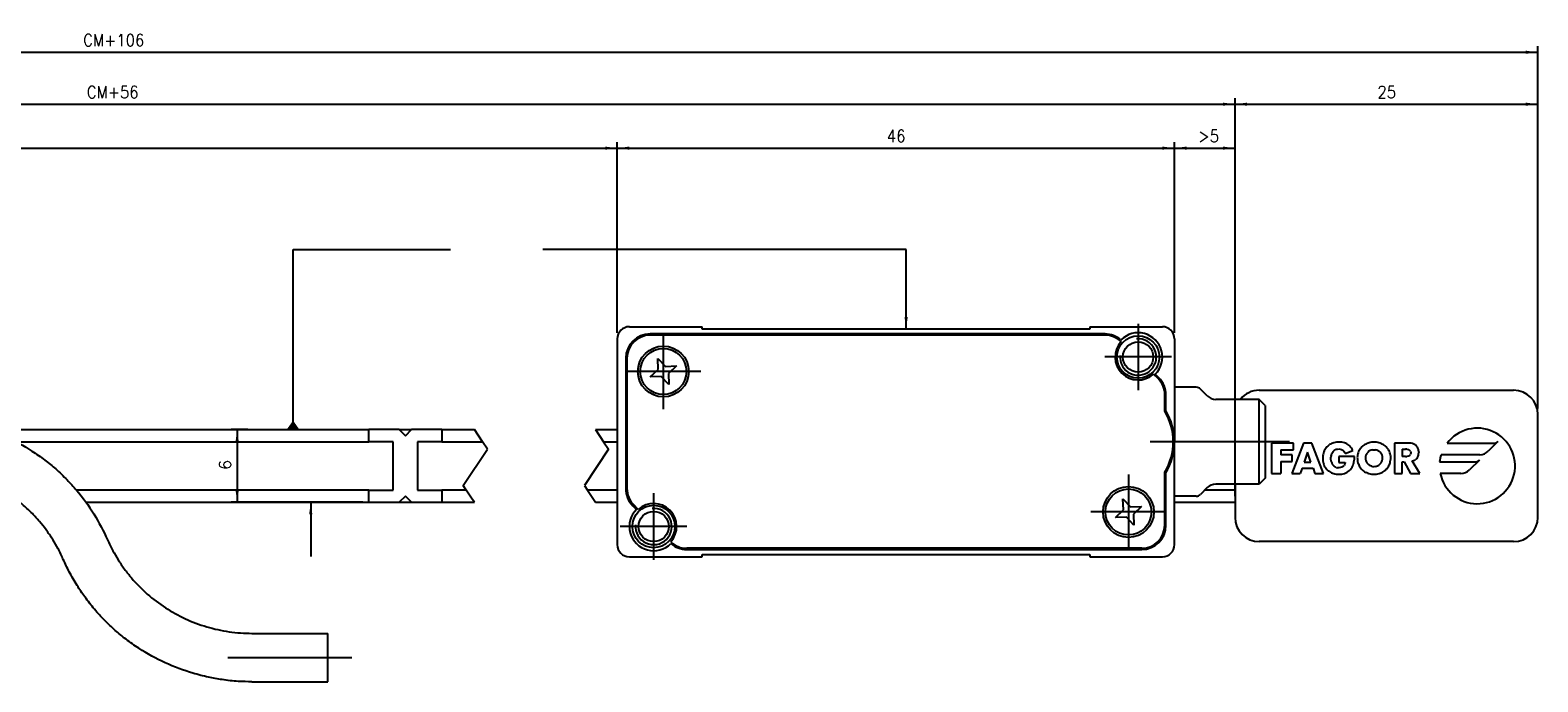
# Model space of a CAD drawing. Header units: millimetres. Extents: x -235 to 1945, y -109 to 485.
# Tile 14 of 20: x 150 to 399, y 199 to 306. Entities that reach past the tile are written whole.
import ezdxf

# ---------------------------------------------------------------- set-up
doc = ezdxf.new("R2010")
doc.units = ezdxf.units.MM
doc.linetypes.add('DASHED', pattern=[15, 7, -8])
doc.linetypes.add('DOT_CENTER', pattern=[14, 12, -1, 0, -1])
doc.layers.add('1', color=7, linetype='Continuous')
doc.styles.add('CONVERTER_11', font='txt.shx', dxfattribs={"width": 0.9})
doc.dimstyles.new('ME10_DIM_19', dxfattribs={"dimtxt": 1, "dimasz": 1, "dimexe": 0.5, "dimexo": 0.5, "dimgap": 0.5, "dimtad": 1, "dimdsep": 46, "dimtxsty": 'CONVERTER_11', "dimsah": 1, "dimcen": 0.09, "dimclrd": 2, "dimclre": 2, "dimclrt": 2, "dimadec": 0, "dimazin": 0, "dimtfac": 1, "dimtdec": 4, "dimtix": 1, "dimtmove": 0, "dimatfit": 3, "dimfxl": 1, "dimtolj": 1, "dimtzin": 0, "dimarcsym": 0})
doc.dimstyles.new('ME10_DIM_21', dxfattribs={"dimtxt": 1, "dimasz": 1, "dimexe": 0.5, "dimexo": 0.5, "dimgap": 0.5, "dimtad": 1, "dimdsep": 46, "dimtxsty": 'CONVERTER_11', "dimsah": 1, "dimcen": 0.09, "dimclrd": 2, "dimclre": 2, "dimclrt": 2, "dimadec": 0, "dimazin": 0, "dimtfac": 1, "dimtdec": 4, "dimtix": 1, "dimtmove": 0, "dimatfit": 3, "dimfxl": 1, "dimtolj": 1, "dimtzin": 0, "dimarcsym": 0})
doc.dimstyles.new('ME10_DIM_22', dxfattribs={"dimtxt": 1, "dimasz": 1, "dimexe": 0.5, "dimexo": 0.5, "dimgap": 0.5, "dimtad": 1, "dimdsep": 46, "dimtxsty": 'CONVERTER_11', "dimsah": 1, "dimcen": 0.09, "dimclrd": 2, "dimclre": 2, "dimclrt": 2, "dimadec": 0, "dimazin": 0, "dimtfac": 1, "dimtdec": 4, "dimtix": 1, "dimtmove": 0, "dimatfit": 3, "dimfxl": 1, "dimtolj": 1, "dimtzin": 0, "dimarcsym": 0})
doc.dimstyles.new('ME10_DIM_23', dxfattribs={"dimtxt": 1, "dimasz": 1, "dimexe": 0.5, "dimexo": 0.5, "dimgap": 0.5, "dimtad": 1, "dimdsep": 46, "dimtxsty": 'CONVERTER_11', "dimsah": 1, "dimcen": 0.09, "dimclrd": 2, "dimclre": 2, "dimclrt": 2, "dimadec": 0, "dimazin": 0, "dimtfac": 1, "dimtdec": 4, "dimtix": 1, "dimtmove": 0, "dimatfit": 3, "dimfxl": 1, "dimtolj": 1, "dimtzin": 0, "dimarcsym": 0})
doc.dimstyles.new('ME10_DIM_24', dxfattribs={"dimtxt": 1, "dimasz": 1, "dimexe": 0.5, "dimexo": 0.5, "dimgap": 0.5, "dimtad": 1, "dimdsep": 46, "dimtxsty": 'CONVERTER_11', "dimsah": 1, "dimcen": 0.09, "dimclrd": 2, "dimclre": 2, "dimclrt": 2, "dimadec": 0, "dimazin": 0, "dimtfac": 1, "dimtdec": 4, "dimtix": 1, "dimtmove": 0, "dimatfit": 3, "dimfxl": 1, "dimtolj": 1, "dimtzin": 0, "dimarcsym": 0})
doc.dimstyles.new('ME10_DIM_25', dxfattribs={"dimtxt": 1, "dimasz": 1, "dimexe": 0.5, "dimexo": 0.5, "dimgap": 0.5, "dimtad": 1, "dimdsep": 46, "dimtxsty": 'CONVERTER_11', "dimsah": 1, "dimcen": 0.09, "dimclrd": 2, "dimclre": 2, "dimclrt": 2, "dimadec": 0, "dimazin": 0, "dimtfac": 1, "dimtdec": 4, "dimtix": 1, "dimtmove": 0, "dimatfit": 3, "dimfxl": 1, "dimtolj": 1, "dimtzin": 0, "dimarcsym": 0})
doc.dimstyles.new('ME10_DIM_31', dxfattribs={"dimtxt": 1, "dimasz": 1, "dimexe": 0.5, "dimexo": 0.5, "dimgap": 0.5, "dimtad": 1, "dimdsep": 46, "dimtxsty": 'CONVERTER_11', "dimsah": 1, "dimcen": 0.09, "dimclrd": 2, "dimclre": 2, "dimclrt": 2, "dimadec": 0, "dimazin": 0, "dimtfac": 1, "dimtdec": 4, "dimtix": 1, "dimtmove": 0, "dimatfit": 3, "dimfxl": 1, "dimtolj": 1, "dimtzin": 0, "dimarcsym": 0})
doc.dimstyles.get("Standard").update_dxf_attribs({"dimtxt": 0.18, "dimasz": 0.18, "dimexe": 0.18, "dimexo": 0.0625, "dimgap": 0.09, "dimtad": 0, "dimtih": 1, "dimtoh": 1, "dimdec": 4, "dimzin": 0, "dimdsep": 46, "dimtxsty": 'Standard', "dimcen": 0.09, "dimadec": 0, "dimazin": 0, "dimtfac": 1, "dimtdec": 4, "dimtofl": 0, "dimtmove": 0, "dimatfit": 3, "dimfxl": 1, "dimtolj": 1, "dimtzin": 0, "dimarcsym": 0})

# ---------------------------------------------------------------- blocks, each defined once
blk = doc.blocks.new('FLEJE_REGLA_EXPOSED_ADHESIVADA_1070__28', base_point=(-31.5, 110.9))
at = {"color": 7, "linetype": 'Continuous'}
for p, q in [((176.5, 123.4), (197.5, 123.4)), ((199.5, 112.9), (199.5, 121.4)), ((71.61, 120.15), (103, 120.15)), ((105.5, 120.15), (103, 120.15)), ((103, 119.15), (103, 120.15)), ((105.5, 120.15), (106, 119.65)), ((105.5, 120.15), (106.5, 120.15)), ((106, 119.65), (106.5, 120.15)), ((109, 120.15), (106.5, 120.15)), ((109, 120.15), (109, 119.15)), ((109, 120.15), (111.7, 120.15)), ((121.7, 120.15), (123.5, 120.15)), ((73.87, 119.15), (103, 119.15)), ((105, 119.15), (103, 119.15)), ((105, 115.15), (105, 119.15)), ((107, 119.15), (107, 115.15)), ((109, 119.15), (107, 119.15)), ((109, 119.15), (112.36, 119.15)), ((122.36, 119.15), (123.5, 119.15)), ((179.33, 119.04), (177.51, 119.04)), ((177.51, 119.04), (177.51, 116.54)), ((178.29, 118.49), (178.29, 118.07)), ((178.29, 118.49), (179.33, 118.49)), ((180.14, 119.04), (179.18, 116.54)), ((179.33, 118.49), (179.33, 119.04)), ((180.85, 119.04), (180.14, 119.04)), ((180.49, 118.28), (180.22, 117.47)), ((180.76, 117.47), (180.49, 118.28)), ((181.79, 116.54), (180.85, 119.04)), ((181.83, 118.31), (181.8, 118.21)), ((181.87, 118.4), (181.83, 118.31)), ((181.91, 118.49), (181.87, 118.4)), ((181.96, 118.57), (181.91, 118.49)), ((182.02, 118.65), (181.96, 118.57)), ((182.08, 118.72), (182.02, 118.65)), ((182.15, 118.79), (182.08, 118.72)), ((182.22, 118.85), (182.15, 118.79)), ((182.22, 118.85), (182.3, 118.91)), ((182.38, 118.96), (182.3, 118.91)), ((182.47, 119), (182.38, 118.96)), ((182.57, 119.04), (182.47, 119)), ((182.5, 118.18), (182.55, 118.27)), ((182.55, 118.27), (182.61, 118.35)), ((182.66, 119.07), (182.57, 119.04)), ((182.61, 118.35), (182.68, 118.42)), ((182.77, 119.09), (182.66, 119.07)), ((182.68, 118.42), (182.76, 118.48)), ((182.76, 118.48), (182.85, 118.53)), ((182.87, 119.11), (182.77, 119.09)), ((182.85, 118.53), (182.95, 118.55)), ((182.98, 119.12), (182.87, 119.11)), ((182.95, 118.55), (183.06, 118.56)), ((183.09, 119.12), (182.98, 119.12)), ((183.06, 118.56), (183.19, 118.55)), ((183.21, 119.12), (183.09, 119.12)), ((183.19, 118.55), (183.3, 118.51)), ((183.32, 119.11), (183.21, 119.12)), ((183.3, 118.51), (183.4, 118.46)), ((183.43, 119.09), (183.32, 119.11)), ((183.4, 118.46), (183.48, 118.38)), ((183.53, 119.06), (183.43, 119.09)), ((183.48, 118.38), (183.55, 118.28)), ((183.63, 119.02), (183.53, 119.06)), ((183.55, 118.28), (183.6, 118.17)), ((183.6, 118.17), (184.22, 118.43)), ((183.72, 118.98), (183.63, 119.02)), ((183.81, 118.92), (183.72, 118.98)), ((183.89, 118.86), (183.81, 118.92)), ((183.97, 118.79), (183.89, 118.86)), ((184.04, 118.71), (183.97, 118.79)), ((184.11, 118.62), (184.04, 118.71)), ((184.17, 118.53), (184.11, 118.62)), ((184.22, 118.43), (184.17, 118.53)), ((184.7, 118.34), (184.66, 118.24)), ((184.74, 118.42), (184.7, 118.34)), ((184.79, 118.51), (184.74, 118.42)), ((184.85, 118.59), (184.79, 118.51)), ((184.91, 118.66), (184.85, 118.59)), ((184.98, 118.73), (184.91, 118.66)), ((185.05, 118.8), (184.98, 118.73)), ((185.13, 118.86), (185.05, 118.8)), ((185.21, 118.91), (185.13, 118.86)), ((185.3, 118.96), (185.21, 118.91)), ((185.39, 119), (185.3, 118.96)), ((185.48, 119.04), (185.39, 119)), ((185.48, 118.29), (185.41, 118.22)), ((185.57, 119.07), (185.48, 119.04)), ((185.56, 118.36), (185.48, 118.29)), ((185.65, 118.42), (185.56, 118.36)), ((185.67, 119.09), (185.57, 119.07)), ((185.75, 118.46), (185.65, 118.42)), ((185.77, 119.11), (185.67, 119.09)), ((185.86, 118.49), (185.75, 118.46)), ((185.87, 119.12), (185.77, 119.11)), ((185.86, 118.49), (185.97, 118.49)), ((185.97, 119.12), (185.87, 119.12)), ((186.08, 119.12), (185.97, 119.12)), ((185.97, 118.49), (186.09, 118.49)), ((186.18, 119.11), (186.08, 119.12)), ((186.2, 118.46), (186.09, 118.49)), ((186.28, 119.09), (186.18, 119.11)), ((186.3, 118.42), (186.2, 118.46)), ((186.37, 119.07), (186.28, 119.09)), ((186.3, 118.42), (186.39, 118.36)), ((186.47, 119.04), (186.37, 119.07)), ((186.47, 118.29), (186.39, 118.36)), ((186.56, 119), (186.47, 119.04)), ((186.54, 118.22), (186.47, 118.29)), ((186.65, 118.96), (186.56, 119)), ((186.74, 118.91), (186.65, 118.96)), ((186.82, 118.86), (186.74, 118.91)), ((186.9, 118.8), (186.82, 118.86)), ((186.97, 118.73), (186.9, 118.8)), ((187.04, 118.66), (186.97, 118.73)), ((187.1, 118.59), (187.04, 118.66)), ((187.16, 118.51), (187.1, 118.59)), ((187.21, 118.42), (187.16, 118.51)), ((187.25, 118.34), (187.21, 118.42)), ((187.29, 118.24), (187.25, 118.34)), ((188.8, 119.04), (187.66, 119.04)), ((187.66, 119.04), (187.66, 116.54)), ((188.31, 118.54), (188.31, 117.92)), ((188.31, 118.54), (188.56, 118.54)), ((188.69, 118.54), (188.56, 118.54)), ((188.69, 118.54), (188.81, 118.51)), ((188.92, 119.04), (188.8, 119.04)), ((188.91, 118.46), (188.81, 118.51)), ((188.98, 118.37), (188.91, 118.46)), ((189.04, 119.02), (188.92, 119.04)), ((188.98, 118.37), (189.01, 118.23)), ((189.15, 119), (189.04, 119.02)), ((189.25, 118.96), (189.15, 119)), ((189.34, 118.91), (189.25, 118.96)), ((189.42, 118.86), (189.34, 118.91)), ((189.49, 118.79), (189.42, 118.86)), ((189.56, 118.71), (189.49, 118.79)), ((189.6, 118.62), (189.56, 118.71)), ((189.64, 118.52), (189.6, 118.62)), ((189.66, 118.4), (189.64, 118.52)), ((189.66, 118.4), (189.67, 118.27)), ((189.66, 118.16), (189.67, 118.27)), ((192, 119.03), (195.86, 119.03)), ((196.21, 119.18), (195.4, 118.37)), ((179.21, 118.07), (178.29, 118.07)), ((178.29, 117.52), (178.29, 116.54)), ((178.29, 117.52), (179.21, 117.52)), ((179.21, 117.52), (179.21, 118.07)), ((180.22, 117.47), (180.76, 117.47)), ((181.75, 118), (181.74, 117.89)), ((181.74, 117.89), (181.74, 117.78)), ((181.74, 117.78), (181.74, 117.67)), ((181.74, 117.67), (181.75, 117.56)), ((181.77, 118.11), (181.75, 118)), ((181.75, 117.56), (181.77, 117.46)), ((181.8, 118.21), (181.77, 118.11)), ((181.77, 117.46), (181.8, 117.36)), ((181.8, 117.36), (181.83, 117.27)), ((181.83, 117.27), (181.87, 117.17)), ((181.87, 117.17), (181.91, 117.09)), ((181.91, 117.09), (181.96, 117.01)), ((181.96, 117.01), (182.02, 116.93)), ((182.41, 117.78), (182.42, 117.88)), ((182.42, 117.67), (182.41, 117.78)), ((182.44, 117.98), (182.42, 117.88)), ((182.44, 117.57), (182.42, 117.67)), ((182.44, 117.98), (182.46, 118.08)), ((182.47, 117.47), (182.44, 117.57)), ((182.46, 118.08), (182.5, 118.18)), ((182.51, 117.37), (182.47, 117.47)), ((182.56, 117.28), (182.51, 117.37)), ((182.62, 117.2), (182.56, 117.28)), ((182.69, 117.13), (182.62, 117.2)), ((182.77, 117.07), (182.69, 117.13)), ((182.86, 117.03), (182.77, 117.07)), ((182.86, 117.03), (182.96, 117)), ((184.36, 117.94), (183.07, 117.94)), ((183.07, 117.94), (183.07, 117.43)), ((183.07, 117.43), (183.6, 117.43)), ((183.21, 117.01), (183.07, 116.99)), ((183.33, 117.04), (183.21, 117.01)), ((183.43, 117.1), (183.33, 117.04)), ((183.43, 117.1), (183.51, 117.19)), ((183.57, 117.3), (183.51, 117.19)), ((183.6, 117.43), (183.57, 117.3)), ((184.1, 116.95), (184.17, 117.06)), ((184.17, 117.06), (184.22, 117.16)), ((184.22, 117.16), (184.26, 117.26)), ((184.26, 117.26), (184.3, 117.37)), ((184.3, 117.37), (184.32, 117.48)), ((184.32, 117.48), (184.34, 117.59)), ((184.34, 117.59), (184.35, 117.7)), ((184.35, 117.82), (184.36, 117.94)), ((184.35, 117.7), (184.35, 117.82)), ((184.6, 117.95), (184.59, 117.84)), ((184.59, 117.84), (184.6, 117.73)), ((184.61, 118.05), (184.6, 117.95)), ((184.6, 117.73), (184.61, 117.62)), ((184.63, 118.15), (184.61, 118.05)), ((184.61, 117.62), (184.62, 117.52)), ((184.62, 117.52), (184.65, 117.42)), ((184.66, 118.24), (184.63, 118.15)), ((184.65, 117.42), (184.68, 117.33)), ((184.68, 117.33), (184.71, 117.24)), ((184.71, 117.24), (184.76, 117.15)), ((184.76, 117.15), (184.81, 117.07)), ((184.81, 117.07), (184.86, 116.99)), ((185.28, 117.94), (185.27, 117.84)), ((185.27, 117.84), (185.28, 117.72)), ((185.3, 118.04), (185.28, 117.94)), ((185.28, 117.72), (185.3, 117.61)), ((185.3, 118.04), (185.35, 118.13)), ((185.3, 117.61), (185.33, 117.51)), ((185.33, 117.51), (185.38, 117.42)), ((185.35, 118.13), (185.41, 118.22)), ((185.38, 117.42), (185.44, 117.34)), ((185.44, 117.34), (185.51, 117.27)), ((185.51, 117.27), (185.59, 117.21)), ((185.68, 117.16), (185.59, 117.21)), ((185.77, 117.12), (185.68, 117.16)), ((185.77, 117.12), (185.87, 117.1)), ((185.87, 117.1), (185.97, 117.09)), ((186.08, 117.1), (185.97, 117.09)), ((186.08, 117.1), (186.18, 117.12)), ((186.18, 117.12), (186.27, 117.16)), ((186.27, 117.16), (186.36, 117.21)), ((186.36, 117.21), (186.44, 117.27)), ((186.44, 117.27), (186.51, 117.34)), ((186.51, 117.34), (186.57, 117.42)), ((186.6, 118.13), (186.54, 118.22)), ((186.57, 117.42), (186.61, 117.51)), ((186.64, 118.04), (186.6, 118.13)), ((186.61, 117.51), (186.65, 117.61)), ((186.67, 117.94), (186.64, 118.04)), ((186.65, 117.61), (186.67, 117.72)), ((186.68, 117.84), (186.67, 117.94)), ((186.67, 117.72), (186.68, 117.84)), ((187.09, 116.99), (187.14, 117.07)), ((187.14, 117.07), (187.19, 117.15)), ((187.19, 117.15), (187.23, 117.24)), ((187.23, 117.24), (187.27, 117.33)), ((187.27, 117.33), (187.3, 117.42)), ((187.32, 118.15), (187.29, 118.24)), ((187.3, 117.42), (187.32, 117.52)), ((187.34, 118.05), (187.32, 118.15)), ((187.32, 117.52), (187.34, 117.62)), ((187.35, 117.95), (187.34, 118.05)), ((187.34, 117.62), (187.35, 117.73)), ((187.35, 117.84), (187.35, 117.95)), ((187.35, 117.73), (187.35, 117.84)), ((188.56, 117.92), (188.31, 117.92)), ((188.31, 116.54), (188.31, 117.5)), ((188.31, 117.5), (188.46, 117.5)), ((188.46, 117.5), (189, 116.54)), ((188.56, 117.92), (188.69, 117.93)), ((188.81, 117.95), (188.69, 117.93)), ((188.91, 118.01), (188.81, 117.95)), ((188.91, 118.01), (188.98, 118.1)), ((189.01, 118.23), (188.98, 118.1)), ((189.12, 117.57), (189.24, 117.6)), ((189.77, 116.54), (189.12, 117.57)), ((189.24, 117.6), (189.34, 117.64)), ((189.34, 117.64), (189.42, 117.7)), ((189.5, 117.77), (189.42, 117.7)), ((189.5, 117.77), (189.56, 117.86)), ((189.56, 117.86), (189.61, 117.95)), ((189.61, 117.95), (189.64, 118.05)), ((189.64, 118.05), (189.66, 118.16)), ((191.39, 117.49), (194.32, 117.49)), ((194.7, 118.08), (191.52, 118.08)), ((194.67, 117.64), (193.86, 116.82)), ((177.51, 116.54), (178.29, 116.54)), ((179.18, 116.54), (179.87, 116.54)), ((180.04, 116.98), (179.87, 116.54)), ((180.04, 116.98), (180.94, 116.98)), ((180.94, 116.98), (181.1, 116.54)), ((181.1, 116.54), (181.79, 116.54)), ((182.02, 116.93), (182.08, 116.86)), ((182.08, 116.86), (182.14, 116.79)), ((182.14, 116.79), (182.22, 116.73)), ((182.29, 116.68), (182.22, 116.73)), ((182.29, 116.68), (182.38, 116.63)), ((182.38, 116.63), (182.46, 116.59)), ((182.46, 116.59), (182.55, 116.55)), ((182.55, 116.55), (182.65, 116.52)), ((182.65, 116.52), (182.75, 116.49)), ((182.75, 116.49), (182.85, 116.48)), ((182.85, 116.48), (182.96, 116.46)), ((183.07, 116.99), (182.96, 117)), ((182.96, 116.46), (183.07, 116.46)), ((183.07, 116.46), (183.19, 116.47)), ((183.19, 116.47), (183.31, 116.48)), ((183.31, 116.48), (183.43, 116.5)), ((183.43, 116.5), (183.54, 116.54)), ((183.54, 116.54), (183.65, 116.58)), ((183.65, 116.58), (183.75, 116.63)), ((183.75, 116.63), (183.85, 116.7)), ((183.85, 116.7), (183.94, 116.77)), ((183.94, 116.77), (184.02, 116.85)), ((184.02, 116.85), (184.1, 116.95)), ((184.86, 116.99), (184.92, 116.92)), ((184.92, 116.92), (184.98, 116.85)), ((184.98, 116.85), (185.05, 116.78)), ((185.05, 116.78), (185.13, 116.72)), ((185.13, 116.72), (185.2, 116.67)), ((185.2, 116.67), (185.29, 116.62)), ((185.37, 116.58), (185.29, 116.62)), ((185.47, 116.55), (185.37, 116.58)), ((185.47, 116.55), (185.56, 116.52)), ((185.56, 116.52), (185.66, 116.49)), ((185.66, 116.49), (185.76, 116.48)), ((185.76, 116.48), (185.87, 116.46)), ((185.87, 116.46), (185.97, 116.46)), ((185.97, 116.46), (186.08, 116.46)), ((186.08, 116.46), (186.19, 116.48)), ((186.19, 116.48), (186.29, 116.49)), ((186.29, 116.49), (186.39, 116.52)), ((186.39, 116.52), (186.48, 116.55)), ((186.48, 116.55), (186.57, 116.58)), ((186.57, 116.58), (186.66, 116.62)), ((186.66, 116.62), (186.74, 116.67)), ((186.74, 116.67), (186.82, 116.72)), ((186.82, 116.72), (186.9, 116.78)), ((186.9, 116.78), (186.96, 116.85)), ((186.96, 116.85), (187.03, 116.92)), ((187.03, 116.92), (187.09, 116.99)), ((187.66, 116.54), (188.31, 116.54)), ((189, 116.54), (189.77, 116.54)), ((193.15, 116.53), (191.44, 116.53)), ((103, 115.15), (78.85, 115.15)), ((103, 115.15), (105, 115.15)), ((103, 114.15), (103, 115.15)), ((106, 114.65), (105.5, 114.15)), ((106.5, 114.15), (106, 114.65)), ((107, 115.15), (109, 115.15)), ((109, 115.15), (109, 114.15)), ((111.03, 115.15), (109, 115.15)), ((123.5, 115.15), (121.03, 115.15)), ((174.5, 115.15), (172, 115.15)), ((174.5, 115.65), (174.5, 115.15)), ((174.5, 115.15), (174.5, 114.15)), ((79.64, 114.15), (103, 114.15)), ((103, 114.15), (105.5, 114.15)), ((105.5, 114.15), (106.5, 114.15)), ((106.5, 114.15), (109, 114.15)), ((109, 114.15), (111.7, 114.15)), ((121.7, 114.15), (123.5, 114.15)), ((169.5, 114.15), (174.5, 114.15)), ((174.5, 114.15), (174.5, 112.9)), ((197.5, 110.9), (176.5, 110.9))]:
    blk.add_line(p, q, dxfattribs=at)
at = {"color": 2, "linetype": 'DOT_CENTER'}
for p, q in [((112.36, 119.15), (111.7, 120.15)), ((121.7, 120.15), (122.36, 119.15)), ((110.78, 115.53), (112.78, 118.53)), ((112.78, 118.53), (112.36, 119.15)), ((122.78, 118.53), (120.78, 115.53)), ((122.36, 119.15), (122.78, 118.53)), ((111.03, 115.15), (110.78, 115.53)), ((111.53, 114.4), (111.03, 115.15)), ((120.78, 115.53), (121.03, 115.15)), ((121.03, 115.15), (121.53, 114.4)), ((111.53, 114.4), (111.53, 114.4)), ((111.7, 114.15), (111.53, 114.4)), ((121.53, 114.4), (121.53, 114.4)), ((121.53, 114.4), (121.7, 114.15))]:
    blk.add_line(p, q, dxfattribs=at)
at = {"color": 7, "linetype": 'Continuous'}
for centre, radius, start, end in [((176.5, 121.4), 2, 90, 141.3178), ((197.5, 121.4), 2, 0, 90), ((194.5, 117.15), 3.12, 191.4151, 143.0005), ((194.7, 119.08), 1, 270, 314.9983), ((195.86, 119.53), 0.5, 270.0036, 314.9983), ((194.5, 117.15), 3.13, 162.7749, 173.7386), ((194.32, 117.99), 0.5, 269.9968, 314.9947), ((193.15, 117.53), 1, 270.0079, 314.9947), ((176.5, 112.9), 2, 180, 270), ((197.5, 112.9), 2, 270, 0)]:
    blk.add_arc(centre, radius, start, end, dxfattribs=at)
blk = doc.blocks.new('CABEZA_REGLA_EXPOSED_2__29', base_point=(123.5, 109.65))
at = {"color": 7, "linetype": 'Continuous'}
for p, q in [((124.5, 128.65), (130.5, 128.65)), ((130.5, 128.45), (130.5, 128.65)), ((162.5, 128.45), (130.5, 128.45)), ((162.5, 128.65), (168.5, 128.65)), ((162.5, 128.65), (162.5, 128.45)), ((123.5, 127.65), (123.5, 110.65)), ((163.77, 128.05), (126.2, 128.05)), ((163.77, 127.95), (126.2, 127.95)), ((169.5, 127.65), (169.5, 123.65)), ((124.2, 126.05), (124.2, 115.28)), ((124.3, 126.05), (124.3, 115.28)), ((126.85, 126.03), (127.47, 125.37)), ((126.88, 125.12), (126.85, 126.03)), ((126.22, 124.5), (126.88, 125.12)), ((127.13, 124.53), (126.22, 124.5)), ((127.75, 123.87), (127.13, 124.53)), ((127.47, 125.37), (128.38, 125.41)), ((128.38, 125.41), (127.72, 124.78)), ((127.72, 124.78), (127.75, 123.87)), ((168.14, 124.37), (167.77, 124.74)), ((167.91, 124.74), (168.21, 124.44)), ((169.5, 123.65), (169.5, 119.15)), ((171.29, 123.65), (169.5, 123.65)), ((172.21, 122.94), (171.65, 123.5)), ((168.7, 121.67), (168.7, 123.02)), ((168.8, 121.7), (168.8, 123.02)), ((176.5, 122.65), (172.91, 122.65)), ((177, 122.15), (176.5, 122.65)), ((176.5, 119.15), (176.5, 122.65)), ((177, 122.15), (177, 119.15)), ((169.5, 114.65), (169.5, 119.15)), ((176.5, 115.65), (176.5, 119.15)), ((177, 119.15), (177, 116.15)), ((168.7, 112.25), (168.7, 116.63)), ((168.8, 112.25), (168.8, 116.6)), ((177, 116.15), (176.5, 115.65)), ((171.29, 114.65), (169.5, 114.65)), ((169.5, 110.65), (169.5, 114.65)), ((172.21, 115.36), (171.65, 114.8)), ((176.5, 115.65), (172.91, 115.65)), ((125.09, 113.56), (124.79, 113.86)), ((125.23, 113.56), (124.86, 113.94)), ((164.62, 112.9), (165.28, 113.52)), ((165.25, 114.43), (165.87, 113.77)), ((165.28, 113.52), (165.25, 114.43)), ((165.87, 113.77), (166.78, 113.81)), ((166.78, 113.81), (166.12, 113.18)), ((165.53, 112.93), (164.62, 112.9)), ((166.15, 112.27), (165.53, 112.93)), ((166.12, 113.18), (166.15, 112.27)), ((124.5, 109.65), (130.5, 109.65)), ((166.8, 110.35), (129.23, 110.35)), ((129.23, 110.25), (166.8, 110.25)), ((130.5, 109.65), (130.5, 109.85)), ((130.5, 109.85), (162.5, 109.85)), ((162.5, 109.85), (162.5, 109.65)), ((162.5, 109.65), (168.5, 109.65))]:
    blk.add_line(p, q, dxfattribs=at)
for centre, radius in [((127.3, 124.95), 2.1), ((166.5, 126.15), 1.75), ((166.5, 126.15), 1.25), ((127.3, 124.95), 1.9), ((165.7, 113.35), 2.1), ((165.7, 113.35), 1.9), ((126.5, 112.15), 1.75), ((126.5, 112.15), 1.25)]:
    blk.add_circle(centre, radius, dxfattribs=at)
for centre, radius, start, end in [((124.5, 127.65), 1, 90, 180), ((168.5, 127.65), 1, 0, 90), ((126.2, 126.05), 2, 90, 180), ((126.2, 126.05), 1.9, 90, 180), ((163.77, 126.05), 2, 49.0546, 90), ((163.77, 126.05), 1.9, 46.1691, 90), ((166.5, 126.15), 1.9, 138.0289, 311.983), ((166.5, 126.15), 2, 315, 135.1434), ((166.8, 123.02), 1.9, 0, 45), ((166.8, 123.02), 2, 0, 45), ((171.29, 123.15), 0.5, 45, 90), ((172.91, 123.65), 1, 225, 270), ((164.5, 119.15), 4.9, 328.9973, 31.0027), ((164.5, 119.15), 5, 0, 30.6834), ((164.5, 119.15), 5, 329.3166, 0), ((126.2, 115.28), 2, 180, 225), ((126.2, 115.28), 1.9, 180, 225), ((171.29, 115.15), 0.5, 270, 315), ((172.91, 114.65), 1, 90, 135), ((126.5, 112.15), 2, 135, 315.1434), ((126.5, 112.15), 1.9, 318.0289, 131.983), ((166.8, 112.25), 2, 270, 0), ((166.8, 112.25), 1.9, 270, 0), ((129.23, 112.25), 1.9, 226.1691, 270), ((124.5, 110.65), 1, 180, 270), ((129.23, 112.25), 2, 229.0546, 270), ((168.5, 110.65), 1, 270, 0)]:
    blk.add_arc(centre, radius, start, end, dxfattribs=at)
at = {"layer": '1', "color": 2, "linetype": 'DOT_CENTER'}
for p, q in [((166.5, 128.9), (166.5, 123.4)), ((127.3, 128.05), (127.3, 121.85)), ((169.25, 126.15), (163.75, 126.15)), ((130.4, 124.95), (124.2, 124.95)), ((173.29, 119.15), (167.5, 119.15)), ((174.21, 119.15), (169.65, 119.15)), ((179, 119.15), (170.91, 119.15)), ((165.7, 116.45), (165.7, 110.25)), ((126.5, 114.9), (126.5, 109.4)), ((168.8, 113.35), (162.6, 113.35)), ((129.25, 112.15), (123.75, 112.15))]:
    blk.add_line(p, q, dxfattribs=at)
at = {"layer": '1', "color": 30, "linetype": 'Continuous'}
for centre in [(166.5, 126.15), (126.5, 112.15)]:
    blk.add_arc(centre, 1.5, 175, 95, dxfattribs=at)
blk = doc.blocks.new('CABEZA_REGLA_EXPOSED__30', base_point=(-1.5, 99.32))
at = {"color": 7, "linetype": 'Continuous'}
for p, q in [((-0.5, 128.65), (5.5, 128.65)), ((5.5, 128.45), (5.5, 128.65)), ((37.5, 128.45), (5.5, 128.45)), ((37.5, 128.65), (43.5, 128.65)), ((37.5, 128.65), (37.5, 128.45)), ((-1.5, 127.65), (-1.5, 110.65)), ((38.77, 128.05), (1.2, 128.05)), ((38.77, 127.95), (1.2, 127.95)), ((44.5, 127.65), (44.5, 123.65)), ((-0.8, 126.05), (-0.8, 115.28)), ((-0.7, 126.05), (-0.7, 115.28)), ((1.85, 126.03), (2.47, 125.37)), ((1.88, 125.12), (1.85, 126.03)), ((1.22, 124.5), (1.88, 125.12)), ((2.13, 124.53), (1.22, 124.5)), ((2.75, 123.87), (2.13, 124.53)), ((2.47, 125.37), (3.38, 125.41)), ((3.38, 125.41), (2.72, 124.78)), ((2.72, 124.78), (2.75, 123.87)), ((43.14, 124.37), (42.77, 124.74)), ((42.91, 124.74), (43.21, 124.44)), ((46.29, 123.65), (44.5, 123.65)), ((44.5, 123.65), (44.5, 119.15)), ((47.21, 122.94), (46.65, 123.5)), ((43.7, 121.67), (43.7, 123.02)), ((43.8, 121.7), (43.8, 123.02)), ((51.5, 122.65), (47.91, 122.65)), ((52, 122.15), (51.5, 122.65)), ((51.5, 119.15), (51.5, 122.65)), ((52, 122.15), (52, 119.15)), ((65.84, 121.15), (52, 121.15)), ((44.5, 114.65), (44.5, 119.15)), ((51.5, 115.65), (51.5, 119.15)), ((52, 119.15), (52, 116.15)), ((65.84, 117.15), (52, 117.15)), ((43.7, 112.25), (43.7, 116.63)), ((43.8, 112.25), (43.8, 116.6)), ((52, 116.15), (51.5, 115.65)), ((44.5, 110.65), (44.5, 114.65)), ((46.29, 114.65), (44.5, 114.65)), ((47.21, 115.36), (46.65, 114.8)), ((51.5, 115.65), (47.91, 115.65)), ((0.09, 113.56), (-0.21, 113.86)), ((0.23, 113.56), (-0.14, 113.94)), ((39.62, 112.9), (40.28, 113.52)), ((40.25, 114.43), (40.87, 113.77)), ((40.28, 113.52), (40.25, 114.43)), ((40.87, 113.77), (41.78, 113.81)), ((41.78, 113.81), (41.12, 113.18)), ((40.53, 112.93), (39.62, 112.9)), ((41.15, 112.27), (40.53, 112.93)), ((41.12, 113.18), (41.15, 112.27)), ((-0.5, 109.65), (5.5, 109.65)), ((41.8, 110.35), (4.23, 110.35)), ((4.23, 110.25), (41.8, 110.25)), ((5.5, 109.85), (37.5, 109.85)), ((5.5, 109.65), (5.5, 109.85)), ((37.5, 109.85), (37.5, 109.65)), ((37.5, 109.65), (43.5, 109.65)), ((93.34, 103.32), (99.59, 103.32)), ((99.59, 99.32), (99.59, 103.32)), ((93.34, 99.32), (99.59, 99.32))]:
    blk.add_line(p, q, dxfattribs=at)
for centre, radius in [((2.3, 124.95), 2.1), ((41.5, 126.15), 1.75), ((41.5, 126.15), 1.25), ((2.3, 124.95), 1.9), ((40.7, 113.35), 2.1), ((40.7, 113.35), 1.9), ((1.5, 112.15), 1.75), ((1.5, 112.15), 1.25)]:
    blk.add_circle(centre, radius, dxfattribs=at)
for centre, radius, start, end in [((-0.5, 127.65), 1, 90, 180), ((43.5, 127.65), 1, 0, 90), ((1.2, 126.05), 2, 90, 180), ((1.2, 126.05), 1.9, 90, 180), ((38.77, 126.05), 2, 49.0546, 90), ((38.77, 126.05), 1.9, 46.1691, 90), ((41.5, 126.15), 1.9, 138.0289, 311.983), ((41.5, 126.15), 2, 315, 135.1434), ((41.8, 123.02), 1.9, 0, 45), ((41.8, 123.02), 2, 0, 45), ((46.29, 123.15), 0.5, 45, 90), ((47.91, 123.65), 1, 225, 270), ((39.5, 119.15), 4.9, 328.9973, 31.0027), ((39.5, 119.15), 5, 0, 30.6834), ((39.5, 119.15), 5, 329.3166, 0), ((1.2, 115.28), 2, 180, 225), ((1.2, 115.28), 1.9, 180, 225), ((46.29, 115.15), 0.5, 270, 315), ((47.91, 114.65), 1, 90, 135), ((1.5, 112.15), 2, 135, 315.1434), ((1.5, 112.15), 1.9, 318.0289, 131.983), ((41.8, 112.25), 2, 270, 0), ((41.8, 112.25), 1.9, 270, 0), ((4.23, 112.25), 1.9, 226.1691, 270), ((-0.5, 110.65), 1, 180, 270), ((4.23, 112.25), 2, 229.0546, 270), ((43.5, 110.65), 1, 270, 0)]:
    blk.add_arc(centre, radius, start, end, dxfattribs=at)
for points, knots in [([(65.84, 121.15), (66.25, 121.14), (67.08, 121.12), (68.28, 120.99), (69.5, 120.77), (71.09, 120.36), (73.05, 119.63), (74.87, 118.62), (76.21, 117.67), (77.18, 116.88), (78.05, 116.05), (79.14, 114.85), (80.35, 113.23), (81.06, 111.77), (81.42, 111.04)], [0, 0, 0, 0, 1.236594, 2.473067, 3.630439, 4.943977, 7.407587, 9.868647, 11.173594, 12.322874, 13.623778, 14.769718, 17.205837, 19.638989, 19.638989, 19.638989, 19.638989]), ([(77.76, 109.43), (77.62, 109.73), (77.36, 110.29), (76.88, 111.11), (76.37, 111.86), (75.8, 112.57), (75.19, 113.25), (74.52, 113.88), (73.78, 114.49), (73, 115.04), (72.17, 115.54), (71.31, 115.97), (70.46, 116.32), (69.26, 116.72), (67.74, 117.07), (66.47, 117.12), (65.84, 117.15)], [0, 0, 0, 0, 0.984338, 1.853177, 2.841398, 3.713509, 4.588361, 5.581728, 6.460177, 7.457916, 8.458965, 9.341487, 10.346012, 11.231234, 13.124871, 15.019474, 15.019474, 15.019474, 15.019474]), ([(81.42, 111.04), (81.56, 110.74), (81.82, 110.18), (82.29, 109.38), (82.8, 108.63), (83.57, 107.65), (84.67, 106.54), (86.17, 105.4), (87.82, 104.49), (89.3, 103.93), (90.52, 103.62), (91.45, 103.45), (92.4, 103.34), (93.03, 103.33), (93.34, 103.32)], [0, 0, 0, 0, 0.984338, 1.853177, 2.782952, 3.713514, 5.582848, 7.455483, 9.339635, 11.226355, 12.173272, 13.120546, 14.06874, 15.017057, 15.017057, 15.017057, 15.017057]), ([(93.34, 99.32), (92.96, 99.33), (92.13, 99.34), (90.93, 99.48), (89.69, 99.7), (88.09, 100.11), (86.14, 100.84), (84.31, 101.85), (82.97, 102.8), (82.03, 103.58), (81.15, 104.4), (80.31, 105.32), (79.56, 106.28), (78.86, 107.32), (78.26, 108.35), (77.92, 109.08), (77.76, 109.43)], [0, 0, 0, 0, 1.158224, 2.473061, 3.630432, 4.943971, 7.40758, 9.86864, 11.173587, 12.322867, 13.546709, 14.769718, 16.06659, 17.209258, 18.502439, 19.642173, 19.642173, 19.642173, 19.642173])]:
    blk.add_open_spline(points, degree=3, knots=knots, dxfattribs=at)
at = {"layer": '1', "color": 2, "linetype": 'DOT_CENTER'}
for p, q in [((41.5, 128.9), (41.5, 123.4)), ((2.3, 128.05), (2.3, 121.85)), ((44.25, 126.15), (38.75, 126.15)), ((5.4, 124.95), (-0.8, 124.95)), ((48.29, 119.15), (42.5, 119.15)), ((49.21, 119.15), (44.65, 119.15)), ((67.84, 119.15), (45.91, 119.15)), ((40.7, 116.45), (40.7, 110.25)), ((1.5, 114.9), (1.5, 109.4)), ((43.8, 113.35), (37.6, 113.35)), ((4.25, 112.15), (-1.25, 112.15)), ((91.34, 101.32), (101.59, 101.32))]:
    blk.add_line(p, q, dxfattribs=at)
at = {"layer": '1', "color": 30, "linetype": 'Continuous'}
for centre in [(41.5, 126.15), (1.5, 112.15)]:
    blk.add_arc(centre, 1.5, 175, 95, dxfattribs=at)
blk = doc.blocks.new('REGLA_EXPOSED_ADHESIVADA__31', base_point=(-31.5, 99.32))
for name, p in [('CABEZA_REGLA_EXPOSED__30', (-1.5, 99.32)), ('CABEZA_REGLA_EXPOSED_2__29', (123.5, 109.65)), ('FLEJE_REGLA_EXPOSED_ADHESIVADA_1070__28', (-31.5, 110.9))]:
    blk.add_blockref(name, p)
blk = doc.blocks.new('EXA_1070__32', base_point=(-31.5, 99.32))
blk.add_blockref('REGLA_EXPOSED_ADHESIVADA__31', (-31.5, 99.32))
blk = doc.blocks.new('*D56')
at = {"layer": '1', "color": 2, "linetype": 'Continuous'}
for p, q in [((-1.5, 128.15), (-1.5, 143.9)), ((-1.5, 143.4), (123.5, 143.4)), ((123.5, 128.15), (123.5, 143.9))]:
    blk.add_line(p, q, dxfattribs=at)
at = {"layer": '1', "color": 2}
for points in [[(-0.5, 143.53), (-0.5, 143.27), (-1.5, 143.4)], [(122.5, 143.27), (122.5, 143.53), (123.5, 143.4)]]:
    blk.add_solid(points, dxfattribs=at)
at = {"layer": '1', "color": 2, "insert": (58.84, 143.9), "char_height": 1, "attachment_point": 7, "rotation": 0.0001, "line_spacing_factor": 0.60024, "style": 'CONVERTER_11'}
blk.add_mtext('CM', dxfattribs=at)
blk = doc.blocks.new('*D58')
at = {"layer": '1', "color": 2, "linetype": 'Continuous'}
for p, q in [((123.5, 128.15), (123.5, 143.9)), ((123.5, 143.4), (169.5, 143.4)), ((169.5, 128.15), (169.5, 143.9))]:
    blk.add_line(p, q, dxfattribs=at)
at = {"layer": '1', "color": 2}
for points in [[(124.5, 143.53), (124.5, 143.27), (123.5, 143.4)], [(168.5, 143.27), (168.5, 143.53), (169.5, 143.4)]]:
    blk.add_solid(points, dxfattribs=at)
at = {"layer": '1', "color": 2, "insert": (145.75, 143.9), "char_height": 1, "attachment_point": 7, "rotation": 0.0001, "line_spacing_factor": 0.60024, "style": 'CONVERTER_11'}
blk.add_mtext('46', dxfattribs=at)
blk = doc.blocks.new('*D59')
at = {"layer": '1', "color": 2, "linetype": 'Continuous'}
for p, q in [((169.5, 128.15), (169.5, 143.9)), ((169.5, 143.4), (174.5, 143.4)), ((174.5, 116.15), (174.5, 143.9))]:
    blk.add_line(p, q, dxfattribs=at)
at = {"layer": '1', "color": 2}
for points in [[(170.5, 143.53), (170.5, 143.27), (169.5, 143.4)], [(173.5, 143.27), (173.5, 143.53), (174.5, 143.4)]]:
    blk.add_solid(points, dxfattribs=at)
at = {"layer": '1', "color": 2, "insert": (171.48, 143.9), "char_height": 1, "attachment_point": 7, "rotation": 0.0001, "line_spacing_factor": 0.60024, "style": 'CONVERTER_11'}
blk.add_mtext('\\C2;>\\C2;5', dxfattribs=at)
blk = doc.blocks.new('*D60')
at = {"layer": '1', "color": 2, "linetype": 'Continuous'}
for p, q in [((-6.5, 119.65), (-6.5, 147.53)), ((-6.5, 147.03), (174.5, 147.03)), ((174.5, 114.65), (174.5, 147.53))]:
    blk.add_line(p, q, dxfattribs=at)
at = {"layer": '1', "color": 2}
for points in [[(-5.5, 147.16), (-5.5, 146.9), (-6.5, 147.03)], [(173.5, 146.9), (173.5, 147.16), (174.5, 147.03)]]:
    blk.add_solid(points, dxfattribs=at)
at = {"layer": '1', "color": 2, "insert": (79.7, 147.53), "char_height": 1, "attachment_point": 7, "rotation": 0.0001, "line_spacing_factor": 0.60024, "style": 'CONVERTER_11'}
blk.add_mtext('CM+56', dxfattribs=at)
blk = doc.blocks.new('*D61')
at = {"layer": '1', "color": 2, "linetype": 'Continuous'}
for p, q in [((174.5, 115.65), (174.5, 147.53)), ((174.5, 147.03), (199.5, 147.03)), ((199.5, 121.9), (199.5, 147.53))]:
    blk.add_line(p, q, dxfattribs=at)
at = {"layer": '1', "color": 2}
for points in [[(175.5, 147.16), (175.5, 146.9), (174.5, 147.03)], [(198.5, 146.9), (198.5, 147.16), (199.5, 147.03)]]:
    blk.add_solid(points, dxfattribs=at)
at = {"layer": '1', "color": 2, "insert": (186.25, 147.53), "char_height": 1, "attachment_point": 7, "rotation": 0.0001, "line_spacing_factor": 0.60024, "style": 'CONVERTER_11'}
blk.add_mtext('25', dxfattribs=at)
blk = doc.blocks.new('*D62')
at = {"layer": '1', "color": 2, "linetype": 'Continuous'}
for p, q in [((-31.5, 121.9), (-31.5, 151.82)), ((-31.5, 151.32), (199.5, 151.32)), ((199.5, 121.9), (199.5, 151.82))]:
    blk.add_line(p, q, dxfattribs=at)
at = {"layer": '1', "color": 2}
for points in [[(-30.5, 151.45), (-30.5, 151.19), (-31.5, 151.32)], [(198.5, 151.19), (198.5, 151.45), (199.5, 151.32)]]:
    blk.add_solid(points, dxfattribs=at)
at = {"layer": '1', "color": 2, "insert": (79.4, 151.82), "char_height": 1, "attachment_point": 7, "rotation": 0.0001, "line_spacing_factor": 0.60024, "style": 'CONVERTER_11'}
blk.add_mtext('CM+106', dxfattribs=at)
blk = doc.blocks.new('*D68')
at = {"layer": '1', "color": 2, "linetype": 'Continuous'}
for p, q in [((93, 120.15), (91.62, 120.15)), ((92.12, 120.15), (92.12, 114.15)), ((102.5, 114.15), (91.62, 114.15))]:
    blk.add_line(p, q, dxfattribs=at)
at = {"layer": '1', "color": 2}
for points in [[(92.25, 119.15), (91.98, 119.15), (92.12, 120.15)], [(91.98, 115.15), (92.25, 115.15), (92.12, 114.15)]]:
    blk.add_solid(points, dxfattribs=at)
at = {"layer": '1', "color": 2, "insert": (91.62, 116.85), "char_height": 1, "attachment_point": 7, "rotation": 90, "line_spacing_factor": 0.60024, "style": 'CONVERTER_11'}
blk.add_mtext('6', dxfattribs=at)
blk = doc.blocks.new('Alzado1', base_point=(56.5, 114.028))
at = {"layer": '1', "color": 2, "linetype": 'DASHED'}
for p, q in [((77, 120.15), (93.5, 120.15)), ((77, 119.15), (93.5, 119.15))]:
    blk.add_line(p, q, dxfattribs=at)
at = {"layer": '1', "color": 2}
for points in [[(147.212, 129.45), (147.475, 129.45), (147.344, 128.45)], [(96.731, 120.9), (96.201, 120.15), (97.261, 120.15)], [(98.322, 113.15), (98.059, 113.15), (98.191, 114.15)]]:
    blk.add_solid(points, dxfattribs=at)
blk.add_blockref('EXA_1070__32', (-31.5, 99.321))
at = {"layer": '1'}
for base, p1, p2, text, dimstyle, picture, middle in [((-31.5, 151.319), (199.5, 121.4), (-31.5, 121.4), 'CM+106', 'ME10_DIM_25', '*D62', (81.801, 152.319)), ((-6.5, 147.027), (174.5, 114.15), (-6.5, 119.15), 'CM+56', 'ME10_DIM_23', '*D60', (81.801, 148.027)), ((-1.5, 143.402), (123.5, 127.65), (-1.5, 127.65), 'CM', 'ME10_DIM_19', '*D56', (59.645, 144.402))]:
    dim = blk.add_linear_dim(base=base, p1=p1, p2=p2, text=text, dimstyle=dimstyle, dxfattribs=at)
    dim.commit()
    dim.dimension.update_dxf_attribs({"geometry": picture, "text_midpoint": middle, "text_rotation": 0.00014})
for base, p1, p2, dimstyle, picture, middle in [((174.5, 147.027), (199.5, 121.4), (174.5, 115.15), 'ME10_DIM_24', '*D61', (187, 148.027)), ((123.5, 143.402), (169.5, 127.65), (123.5, 127.65), 'ME10_DIM_21', '*D58', (146.5, 144.402))]:
    dim = blk.add_linear_dim(base=base, p1=p1, p2=p2, dimstyle=dimstyle, dxfattribs=at)
    dim.commit()
    dim.dimension.update_dxf_attribs({"geometry": picture, "text_midpoint": middle, "text_rotation": 0.00014})
dim = blk.add_linear_dim(base=(169.5, 143.402), p1=(174.5, 115.65), p2=(169.5, 127.65), dimstyle='ME10_DIM_22', override={"dimpost": '><>'}, dxfattribs=at)
dim.commit()
dim.dimension.update_dxf_attribs({"geometry": '*D59', "text_midpoint": (172, 144.402), "text_rotation": 0.00014})
dim = blk.add_linear_dim(base=(92.115, 120.15), p1=(103, 114.15), p2=(93.5, 120.15), angle=90, dimstyle='ME10_DIM_31', dxfattribs=at)
dim.commit()
dim.dimension.update_dxf_attribs({"geometry": '*D68', "text_midpoint": (91.115, 117.15), "text_rotation": 90})
at = {"layer": '1', "color": 2, "linetype": 'Continuous', "has_arrowhead": 0}
for points in [[(96.731, 120.15), (96.731, 135.024), (109.731, 135.024)], [(147.344, 128.45), (147.344, 135.024), (117.344, 135.024)], [(98.191, 114.15), (98.191, 109.67)]]:
    blk.add_leader(points, dimstyle='Standard', dxfattribs=at)

msp = doc.modelspace()

# ---------------------------------------------------------------- block references
at = {"xscale": 2, "yscale": 2, "zscale": 2}
msp.add_blockref('Alzado1', (113, 228.06), dxfattribs=at)

doc.saveas('drawing.dxf')
